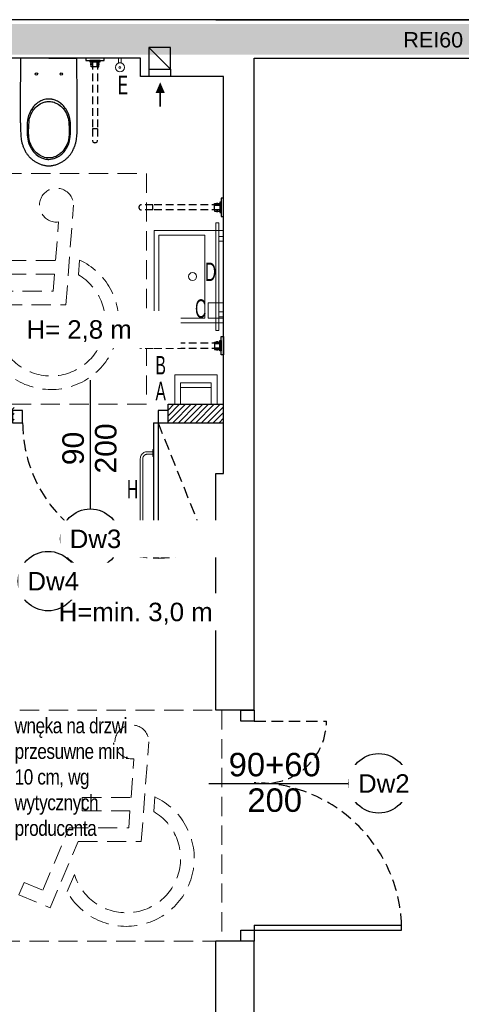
# Model space of a CAD drawing. Header units: millimetres. Extents: x -5941 to 19721, y -9230 to 6433.
# Tile 5 of 204: x -4500 to -4213, y -3821 to -3181. Entities that reach past the tile are written whole.
import ezdxf
from ezdxf import colors
from ezdxf.entities.mleader import LeaderData, LeaderLine
from ezdxf.enums import TextEntityAlignment as Align
from ezdxf.math import Vec2, Vec3

# ---------------------------------------------------------------- set-up
doc = ezdxf.new("R2010")
doc.units = ezdxf.units.MM
doc.linetypes.add('DASHED', pattern=[0.75, 0.5, -0.25])
doc.linetypes.add('HIDDEN', pattern=[0.375, 0.25, -0.125])
for name, color, linetype in [('A-KK-ODDYMIANIE', 11, 'Continuous'), ('A_drzwi', 3, 'Continuous'), ('A_hatch', 8, 'Continuous'), ('A_meble', 6, 'Continuous'), ('A_opis', 1, 'Continuous'), ('A_opis stolarki', 3, 'Continuous'), ('A_OPIS_PPOŻ', 1, 'Continuous'), ('A_SC_MUROWANA_DZIAŁOWA', 42, 'Continuous'), ('a_sciany nowe', 2, 'Continuous'), ('A_SUFITY OPIS', 1, 'Continuous')]:
    doc.layers.add(name, color=color, linetype=linetype)
for name, color, linetype, lineweight in [('A-wentyl', 1, 'Continuous', 30), ('A_meble łazienka i kuchnia', 6, 'Continuous', 20), ('Arbeitspunkt(DIN)', 7, 'Continuous', 25), ('opisy 1', 4, 'Continuous', 13)]:
    doc.layers.add(name, color=color, linetype=linetype, lineweight=lineweight)
doc.layers.add('GEB-BEZUG', color=2, linetype='Continuous', lineweight=25, true_color=0xffff00)
doc.layers.add('GEB-KONTUR-A', color=5, linetype='Continuous', true_color=0x0000ff)
doc.styles.add('dar-styl', font='arial.ttf')
doc.styles.get("Standard").update_dxf_attribs({"font": 'arial.ttf'})

# ---------------------------------------------------------------- blocks, each defined once
blk = doc.blocks.new('mw_niepelnosprawni_symbol_001')
at = {"color": 0, "linetype": 'DASHED', "lineweight": 0, "ltscale": 25}
for p, q in [((-75, 75), (-75, -75)), ((75, 75), (-75, 75)), ((75, -75), (75, 75)), ((-22.61, -10.31), (-27.54, 54.43)), ((-15.94, 18.36), (-17.86, 43.48)), ((-30.71, 9.14), (-31.43, 18.7)), ((15.76, 18.36), (-15.94, 18.36)), ((15.76, 18.36), (15.76, 9.54)), ((15.76, 9.54), (-15.27, 9.54)), ((-14.43, -1.49), (-15.27, 9.54)), ((24.24, -1.49), (-14.43, -1.49)), ((41.38, -41.96), (24.24, -1.49)), ((18.4, -10.31), (-22.61, -10.31)), ((36.68, -53.49), (18.4, -10.31)), ((25.58, -42.9), (20.83, -31.68)), ((53.59, -36.86), (41.38, -41.96)), ((57.03, -44.98), (53.59, -36.86)), ((57.03, -44.98), (36.68, -53.49)), ((-75, -75), (75, -75))]:
    blk.add_line(p, q, dxfattribs=at)
for centre, radius, start, end in [((-16.51, 54.43), 11.03, 262.9906, 180), ((-12.92, -21.34), 44.12, 114.81902, 330.75142), ((-12.92, -21.34), 35.29, 120.26809, 342.95907)]:
    blk.add_arc(centre, radius, start, end, dxfattribs=at)
blk = doc.blocks.new('uchwyt_wc')
at = {"layer": 'A_meble'}
for p, q in [((-6, 0), (6, 0)), ((-6, -1.5), (-6, 0)), ((6, 0), (6, -1.5)), ((6, -1.5), (-6, -1.5)), ((-3.337, -1.5), (3.337, -1.5)), ((-3.337, -2.417), (-3.337, -1.5)), ((3.337, -2.417), (-3.337, -2.417)), ((-2.737, -3.52), (-2.433, -3.52)), ((-2.737, -4.4), (-2.737, -3.52)), ((-2.433, -4.4), (-2.737, -4.4)), ((-2.433, -2.417), (-1.7, -2.417)), ((-2.433, -5.698), (-2.433, -2.417)), ((-2.433, -3.52), (-2.433, -4.4)), ((-1.7, -5.698), (-2.433, -5.698)), ((-1.7, -2.417), (-1.7, -5.698)), ((-1.7, -5.698), (1.7, -5.698)), ((-1.4, -5.698), (-1.4, -2.417)), ((1.4, -5.698), (1.4, -2.417)), ((2.434, -2.417), (1.7, -2.417)), ((1.7, -2.417), (1.7, -5.698)), ((1.7, -5.698), (2.434, -5.698)), ((2.434, -5.698), (2.434, -2.417)), ((2.737, -3.52), (2.434, -3.52)), ((2.434, -3.52), (2.434, -4.4)), ((2.434, -4.4), (2.737, -4.4)), ((2.737, -4.4), (2.737, -3.52)), ((3.337, -1.5), (3.337, -2.417))]:
    blk.add_line(p, q, dxfattribs=at)
at = {"layer": 'A_meble', "linetype": 'HIDDEN', "ltscale": 20}
for p, q in [((-1.7, -2.417), (-1.7, -45.9)), ((1.7, -2.417), (1.7, -45.9)), ((-1.7, -45.9), (1.7, -45.9)), ((-1.7, -45.9), (-1.7, -53.26703)), ((1.7, -45.9), (1.7, -53.267)), ((-1.67417, -53.5622), (-1.7, -53.267)), ((-1.59748, -53.84843), (-1.67417, -53.5622)), ((-1.47225, -54.11699), (-1.59748, -53.84843)), ((-1.30229, -54.35972), (-1.47225, -54.11699)), ((-1.09274, -54.56927), (-1.30229, -54.35972)), ((-0.85001, -54.73924), (-1.09274, -54.56927)), ((-0.58145, -54.86447), (-0.85001, -54.73924)), ((-0.29522, -54.94117), (-0.58145, -54.86447)), ((-0.00003, -54.967), (-0.29522, -54.94117)), ((0.29517, -54.94118), (-0.00003, -54.967)), ((0.58143, -54.86448), (0.29517, -54.94118)), ((0.84999, -54.73925), (0.58143, -54.86448)), ((1.09272, -54.56929), (0.84999, -54.73925)), ((1.30225, -54.35976), (1.09272, -54.56929)), ((1.47222, -54.11703), (1.30225, -54.35976)), ((1.59746, -53.84847), (1.47222, -54.11703)), ((1.67417, -53.56222), (1.59746, -53.84847)), ((1.69999, -53.267), (1.67417, -53.56222))]:
    blk.add_line(p, q, dxfattribs=at)
blk = doc.blocks.new('Einfügepunkt')
at = {"layer": 'GEB-BEZUG'}
for p, q in [((-0.7, -0.7), (0.7, 0.7)), ((-0.7, 0.7), (0.7, -0.7))]:
    blk.add_line(p, q, dxfattribs=at)
blk = doc.blocks.new('A$C38E57718')
at = {"layer": 'Arbeitspunkt(DIN)', "color": 0, "ltscale": 25}
for q in [(175, 530.4), (177.5, 532.9), (180, 530.4), (177.5, 527.9)]:
    blk.add_line((177.5, 530.4), q, dxfattribs=at)
at = {"layer": 'GEB-KONTUR-A', "color": 0, "ltscale": 25}
for q in [(2.5, 530.4), (352.5, 530.4)]:
    blk.add_line((177.5, 530.4), q, dxfattribs=at)
for centre in [(100, 430.4), (255, 430.4)]:
    blk.add_circle(centre, 7.5, dxfattribs=at)
for points, knots in [([(0, 125.5), (0, 139.8), (0, 148.1), (0, 154.8), (0, 157.9), (0, 160.7), (0, 163.6), (0.1, 169.9), (0.1, 176.3), (0.1, 182.6), (0.3, 266.4), (1.1, 446.6), (2.5, 530.4)], [136.635416, 136.635416, 136.635416, 136.635416, 150.143042, 150.143042, 150.143042, 156.42736, 156.42736, 156.42736, 170.243588, 170.243588, 170.243588, 352.757439, 352.757439, 352.757439, 352.757439]), ([(355, 125.5), (355, 145.7), (355, 158.9), (354.9, 172.4), (354.9, 178.4), (354.9, 184.4), (354.9, 191.2), (354.9, 193.5), (354.9, 195.9), (354.9, 198.4), (354.5, 399.5), (353.3, 481), (352.5, 530.4)], [-39.988679, -39.988679, -39.988679, -39.988679, -38.055534, -38.055534, -38.055534, -37.200606, -37.200606, -37.200606, -36.906879, -36.906879, -36.906879, -24.523519, -24.523519, -24.523519, -24.523519]), ([(177.5, 273.9), (174.9, 273.9), (173.3, 273.9), (170.9, 273.7), (170.2, 273.7), (169.4, 273.6), (168.6, 273.6), (156.5, 272.6), (144.6, 269.5), (133.3, 264.8), (124.7, 261.2), (116.5, 256.6), (108.9, 251.3), (95.8, 242), (84.2, 230.4), (74.8, 217.3), (61, 198.3), (51.4, 176.2), (46.2, 153.2), (39.9, 125.9), (39.6, 49.1), (45.2, 21.7), (48.7, 4.4), (54.5, -12.4), (62.7, -27.9), (66.8, -35.6), (71.5, -43), (76.8, -50), (81.2, -55.9), (86.2, -61.6), (91.3, -66.7), (101.4, -76.6), (112.4, -84.6), (124, -90.7), (132.8, -95.2), (141.8, -98.6), (150.8, -100.9), (155.2, -102), (159.7, -102.9), (164.2, -103.4), (165.4, -103.6), (166.7, -103.7), (168, -103.8), (168.8, -103.9), (169.6, -104), (170.4, -104), (171.2, -104.1), (171.8, -104.1), (172.5, -104.2), (173.9, -104.2), (175.2, -104.3), (177.5, -104.3)], [28.004394, 28.004394, 28.004394, 28.004394, 29.30293, 29.30293, 29.30293, 29.708106, 29.708106, 29.708106, 35.957168, 35.957168, 35.957168, 40.748496, 40.748496, 40.748496, 48.999006, 48.999006, 48.999006, 61.003951, 61.003951, 61.003951, 75.223725, 75.223725, 75.223725, 84.195471, 84.195471, 84.195471, 88.66493, 88.66493, 88.66493, 92.450229, 92.450229, 92.450229, 99.872486, 99.872486, 99.872486, 105.491598, 105.491598, 105.491598, 108.301154, 108.301154, 108.301154, 109.096432, 109.096432, 109.096432, 109.613684, 109.613684, 109.613684, 110.098037, 110.098037, 110.098037, 111.11071, 111.11071, 111.11071, 111.11071]), ([(177.5, -95.6), (174.7, -95.6), (173.5, -95.5), (171.7, -95.4), (170.8, -95.4), (169.8, -95.3), (168.8, -95.2), (156.7, -94.1), (144.4, -90.8), (132.3, -85.2), (121.3, -80.1), (110.7, -73), (100.9, -64.1), (96.4, -59.9), (92, -55.4), (87.9, -50.4), (81.6, -42.8), (76.1, -34.6), (71.4, -25.9), (61.1, -6.8), (54.6, 14.3), (52, 35.9), (49.2, 59.1), (50.9, 131), (57, 153.5), (61.4, 169.7), (68.1, 185.2), (77.1, 199.3), (83.1, 208.6), (90.1, 217.3), (98.1, 225), (107.9, 234.5), (119.1, 242.5), (131.5, 248.3), (138.8, 251.8), (146.5, 254.5), (154.4, 256.3), (158.3, 257.2), (162.3, 257.9), (166.3, 258.3), (167.7, 258.5), (169.1, 258.6), (170.5, 258.7), (171.4, 258.8), (172.2, 258.8), (172.9, 258.9), (174.4, 258.9), (175.7, 259), (177.5, 259)], [-103.361031, -103.361031, -103.361031, -103.361031, -102.153064, -102.153064, -102.153064, -101.528375, -101.528375, -101.528375, -93.878439, -93.878439, -93.878439, -86.883114, -86.883114, -86.883114, -83.612115, -83.612115, -83.612115, -78.557039, -78.557039, -78.557039, -67.467319, -67.467319, -67.467319, -55.592933, -55.592933, -55.592933, -47.056013, -47.056013, -47.056013, -41.373665, -41.373665, -41.373665, -34.377625, -34.377625, -34.377625, -30.214393, -30.214393, -30.214393, -28.132777, -28.132777, -28.132777, -27.409104, -27.409104, -27.409104, -26.969776, -26.969776, -26.969776, -26.051161, -26.051161, -26.051161, -26.051161]), ([(177.5, -104.3), (192.7, -104.3), (207.9, -100.9), (222, -94.9), (233.3, -90.1), (243.9, -83.6), (253.5, -75.8), (260.6, -70.1), (267.1, -63.6), (273, -56.5), (289.5, -37), (301.1, -13.2), (307.6, 11.8), (314.2, 37.4), (315.5, 112.5), (311.6, 138.6), (308.7, 157.8), (303, 176.7), (294.3, 194.1), (288.8, 205.1), (282.1, 215.5), (274.3, 225), (267.5, 233.2), (259.9, 240.7), (251.6, 247.2), (247.3, 250.6), (242.8, 253.6), (238.2, 256.4), (233.8, 259.1), (229.3, 261.5), (224.7, 263.5), (216, 267.4), (207.1, 270.2), (198.3, 271.9), (196.5, 272.3), (194.7, 272.6), (192.9, 272.8), (191.1, 273.1), (189.3, 273.3), (187.7, 273.5), (183.2, 273.9), (179.7, 273.9), (177.5, 273.9)], [27.869313, 27.869313, 27.869313, 27.869313, 41.575299, 41.575299, 41.575299, 52.635245, 52.635245, 52.635245, 60.846531, 60.846531, 60.846531, 83.793908, 83.793908, 83.793908, 107.299488, 107.299488, 107.299488, 124.629767, 124.629767, 124.629767, 135.606929, 135.606929, 135.606929, 145.142378, 145.142378, 145.142378, 150.002975, 150.002975, 150.002975, 154.620799, 154.620799, 154.620799, 163.457755, 163.457755, 163.457755, 165.242625, 165.242625, 165.242625, 167.08043, 167.08043, 167.08043, 172.29471, 172.29471, 172.29471, 172.29471]), ([(177.5, 259), (179.7, 259), (180.9, 258.9), (182.2, 258.9), (182.9, 258.8), (183.6, 258.8), (184.4, 258.7), (185.8, 258.6), (187.2, 258.5), (188.5, 258.4), (198, 257.3), (207.5, 254.9), (217, 251.2), (223.4, 248.6), (229.8, 245.4), (235.7, 241.6), (247.7, 234.2), (258.3, 224.7), (267.3, 213.8), (277.8, 201.2), (286, 186.8), (292.1, 171.5), (301.1, 148.6), (305.1, 123.7), (304.2, 50.8), (303.3, 28.7), (298.5, 6.8), (289.7, -13.4), (283.4, -27.9), (274.9, -41.6), (264.5, -53.5), (258.3, -60.5), (251.4, -66.9), (243.9, -72.5), (235.8, -78.5), (226.9, -83.6), (217.5, -87.5), (211, -90.1), (204.3, -92.2), (197.4, -93.6), (194, -94.2), (190.6, -94.8), (187.1, -95.1), (186, -95.2), (184.9, -95.3), (183.8, -95.4), (182.8, -95.4), (181.9, -95.5), (181.1, -95.5), (180, -95.6), (178.9, -95.6), (177.5, -95.6)], [-106.662909, -106.662909, -106.662909, -106.662909, -105.765178, -105.765178, -105.765178, -105.284451, -105.284451, -105.284451, -104.454433, -104.454433, -104.454433, -98.802572, -98.802572, -98.802572, -94.942827, -94.942827, -94.942827, -87.250993, -87.250993, -87.250993, -78.322759, -78.322759, -78.322759, -64.937868, -64.937868, -64.937868, -53.01013, -53.01013, -53.01013, -44.378776, -44.378776, -44.378776, -39.277967, -39.277967, -39.277967, -33.739841, -33.739841, -33.739841, -29.916854, -29.916854, -29.916854, -28.005361, -28.005361, -28.005361, -27.410755, -27.410755, -27.410755, -26.832864, -26.832864, -26.832864, -26.093867, -26.093867, -26.093867, -26.093867]), ([(0, 125.5), (0, 122.5), (0, 120.7), (0.1, 119), (0.1, 117.9), (0.1, 116.9), (0.1, 115.7), (0.1, 114.4), (0.2, 113.1), (0.2, 111.9), (0.5, 55), (1.1, 46.3), (2.1, 37.7), (2.8, 31.1), (3.8, 24.6), (4.9, 18.1), (6.1, 11.6), (7.5, 5.1), (9.2, -1.3), (10.9, -7.7), (12.8, -14), (15, -20.2), (17.2, -26.4), (19.6, -32.6), (22.4, -38.6), (25.2, -44.6), (28.2, -50.5), (31.6, -56.2), (34.9, -61.9), (38.5, -67.4), (42.5, -72.7), (46.4, -78.1), (50.6, -83.2), (55, -88.1), (59.5, -92.9), (64.2, -97.6), (69.2, -101.9), (74.1, -106.3), (79.3, -110.4), (84.8, -114.2), (90.2, -118), (95.8, -121.5), (101.6, -124.6), (107.4, -127.8), (113.4, -130.6), (119.5, -133.1), (125.7, -135.5), (131.9, -137.6), (138.3, -139.4), (144.7, -141.1), (151.2, -142.4), (157.7, -143.3), (161, -143.7), (164.2, -144.1), (167.4, -144.3), (169, -144.4), (170.7, -144.5), (172.3, -144.6), (172.9, -144.6), (173.6, -144.6), (174.2, -144.6), (175, -144.6), (175.8, -144.6), (177.5, -144.6)], [-332.189937, -332.189937, -332.189937, -332.189937, -329.218237, -329.218237, -329.218237, -327.146226, -327.146226, -327.146226, -325.016181, -325.016181, -325.016181, -310.461173, -310.461173, -310.461173, -299.344875, -299.344875, -299.344875, -288.179961, -288.179961, -288.179961, -276.990983, -276.990983, -276.990983, -265.824355, -265.824355, -265.824355, -254.649596, -254.649596, -254.649596, -243.397422, -243.397422, -243.397422, -232.139051, -232.139051, -232.139051, -220.947153, -220.947153, -220.947153, -209.75001, -209.75001, -209.75001, -198.530298, -198.530298, -198.530298, -187.308564, -187.308564, -187.308564, -176.091701, -176.091701, -176.091701, -164.862462, -164.862462, -164.862462, -159.345705, -159.345705, -159.345705, -156.587327, -156.587327, -156.587327, -155.463134, -155.463134, -155.463134, -153.828948, -153.828948, -153.828948, -153.828948]), ([(177.5, -144.6), (181, -144.6), (183.1, -144.6), (185.5, -144.4), (186.4, -144.4), (187.4, -144.3), (188.5, -144.2), (189.7, -144.1), (190.8, -144), (191.9, -143.9), (193.7, -143.7), (195.5, -143.5), (197.3, -143.3), (203.8, -142.4), (210.3, -141.1), (216.7, -139.4), (223.1, -137.6), (229.3, -135.5), (235.5, -133.1), (241.5, -130.6), (247.5, -127.8), (253.4, -124.6), (259.1, -121.5), (264.7, -118), (270.2, -114.2), (275.6, -110.4), (280.8, -106.4), (285.8, -101.9), (288.3, -99.8), (290.7, -97.5), (293.1, -95.2), (295.2, -93.1), (297.3, -91), (299.4, -88.7), (299.6, -88.5), (299.8, -88.3), (300, -88.1), (304.1, -83.6), (308.3, -78.5), (312.5, -72.7), (316.2, -67.7), (319.9, -62.2), (323.4, -56.2), (326.6, -50.8), (329.7, -44.9), (332.6, -38.6), (334.8, -33.9), (336.8, -28.8), (338.7, -23.9), (339.2, -22.7), (339.6, -21.4), (340, -20.2), (342.3, -13.9), (344.2, -7.6), (345.8, -1.3), (347.5, 5.2), (348.9, 11.7), (350.1, 18.1), (351.3, 24.7), (352.2, 31.3), (352.9, 37.7), (353.7, 44.9), (354.2, 52), (354.6, 58.8), (354.7, 60.5), (354.7, 62.2), (354.8, 111.9), (354.9, 116.4), (355, 120.1), (355, 125.5)], [-249.468063, -249.468063, -249.468063, -249.468063, -247.389424, -247.389424, -247.389424, -246.552522, -246.552522, -246.552522, -245.702741, -245.702741, -245.702741, -244.35302, -244.35302, -244.35302, -239.388605, -239.388605, -239.388605, -234.427585, -234.427585, -234.427585, -229.540403, -229.540403, -229.540403, -224.79559, -224.79559, -224.79559, -220.188204, -220.188204, -220.188204, -217.927696, -217.927696, -217.927696, -215.977622, -215.977622, -215.977622, -215.800489, -215.800489, -215.800489, -212.034758, -212.034758, -212.034758, -208.731053, -208.731053, -208.731053, -205.760278, -205.760278, -205.760278, -203.531859, -203.531859, -203.531859, -202.989756, -202.989756, -202.989756, -200.163456, -200.163456, -200.163456, -197.251602, -197.251602, -197.251602, -194.233435, -194.233435, -194.233435, -190.848719, -190.848719, -190.848719, -190.015237, -190.015237, -190.015237, -187.464004, -187.464004, -187.464004, -187.464004])]:
    blk.add_open_spline(points, degree=3, knots=knots, dxfattribs=at)
at = {"color": 0, "ltscale": 25}
blk.add_blockref('Einfügepunkt', (177.5, 530.4), dxfattribs=at)
blk = doc.blocks.new('*U110')
at = {"color": 0}
for p, q in [((0, -91.5), (-88, -91.5)), ((-88, -94.5), (-88, -91.5)), ((0, -94.5), (-88, -94.5)), ((0, -91.5), (0, -94.5))]:
    blk.add_line(p, q, dxfattribs=at)
for points in [[(8, -6.5), (8, 0), (0, 0), (0, -6.5)], [(8, -101), (8, -94.5), (0, -94.5), (0, -101)]]:
    blk.add_lwpolyline(points, close=True, dxfattribs=at)
at = {"color": 0, "linetype": 'DASHED', "ltscale": 15}
blk.add_arc((0, -94.5), 88, 90, 178.04636, dxfattribs=at)
at = {"layer": 'A_opis stolarki'}
blk.add_line((-56.09, -50.5), (27.54, -50.5), dxfattribs=at)
at = {"layer": 'A_opis stolarki', "ltscale": 0.5, "style": 'dar-styl', "text_generation_flag": 2}
blk.add_attdef('ODPORNOŚĆ_OGNIOWA', text='', height=15, rotation=270, dxfattribs=at).set_placement((52.16, -50.5), align=Align.TOP_CENTER)
at = {"layer": 'A_opis stolarki', "ltscale": 0.5, "style": 'dar-styl'}
blk.add_attdef('SYMBOL_DRZWI1', text='', height=14, dxfattribs=at).set_placement((-16.77, -50.5), align=Align.BOTTOM_CENTER)
blk.add_attdef('SYMBOL_DRZWI2', text='', height=14, dxfattribs=at).set_placement((-16.77, -53.5), align=Align.TOP_CENTER)

msp = doc.modelspace()

# ---------------------------------------------------------------- hatches: boundary and pattern name
at = {"layer": 'A_hatch'}
h = msp.add_hatch(dxfattribs=at)
h.set_pattern_fill('COMMON_BRICK', color=256)
h.set_pattern_definition([(45, (101924.3898, 1776.103), (-1.88090404, 1.88090404), [])])
h.paths.add_polyline_path([(-4812.967, -3954.089), (-4812.967, -3942.089), (-4722.967, -3942.089), (-4722.967, -3867.089), (-4530.968, -3867.089), (-4530.968, -3879.089), (-4710.967, -3879.089), (-4710.967, -3954.089)])
h.paths.add_polyline_path([(-4579.968, -3206.085), (-4579.968, -3443.085), (-4530.968, -3443.085), (-4530.968, -3506.085), (-4518.968, -3506.085), (-4518.968, -3443.085), (-4503.968, -3443.085), (-4503.968, -3431.085), (-4567.968, -3431.085), (-4567.968, -3309.085), (-4567.968, -3206.085)])
h.paths.add_polyline_path([(-4647.968, -3181.085), (-4647.968, -3206.085), (-4557.968, -3206.085), (-4557.968, -3181.085)])
h.paths.add_polyline_path([(-4403.968, -3443.085), (-4403.968, -3431.085), (-4367.968, -3431.085), (-4367.968, -3443.085)])

# ---------------------------------------------------------------- linework, layer by layer
at = {"layer": 'A-KK-ODDYMIANIE', "const_width": 20}
msp.add_lwpolyline([(-3847.968, -3193.87), (-4847.968, -3193.87)], dxfattribs=at)
at = {"layer": 'A-wentyl'}
for points in [[(-4416.459, -3213.167), (-4416.459, -3218.085)], [(-4402.459, -3213.167), (-4402.459, -3218.085)]]:
    msp.add_lwpolyline(points, dxfattribs=at)
msp.add_lwpolyline([(-4409.045, -3228.773, 6, 0, 0), (-4409.045, -3221.773, 0, 0, 0)], format="xyseb", dxfattribs=at)
at = {"layer": 'A-wentyl', "const_width": 1}
msp.add_lwpolyline([(-4409.045, -3237.681), (-4409.045, -3228.773)], dxfattribs=at)
at = {"layer": 'A_drzwi'}
for p, q in [((-4347.968, -3769.739), (-4347.968, -3773.006)), ((-4347.968, -3769.739), (-4252.127, -3769.739)), ((-4252.127, -3773.006), (-4252.127, -3769.739)), ((-4347.968, -3773.006), (-4252.127, -3773.006))]:
    msp.add_line(p, q, dxfattribs=at)
at = {"layer": 'A_drzwi', "linetype": 'DASHED', "ltscale": 15}
for points in [[(-4410.468, -3443.085), (-4377.728, -3525.126, -0.0810857), (-4410.468, -3531.085, 1.1925908)], [(-4347.968, -3637.165), (-4300.968, -3637.165, -0.4604843), (-4347.968, -3677.165, 0.3258823)]]:
    msp.add_lwpolyline(points, format="xyb", dxfattribs=at)
at = {"layer": 'A_drzwi'}
for points in [[(-4356.681, -3637.165), (-4356.681, -3630.085), (-4347.968, -3630.085), (-4347.968, -3637.165)], [(-4356.681, -3780.085), (-4356.681, -3773.006), (-4347.968, -3773.006), (-4347.968, -3780.085)]]:
    msp.add_lwpolyline(points, close=True, dxfattribs=at)
for centre in [(-4454.468, -3518.522), (-4267.03, -3677.587)]:
    msp.add_circle(centre, 19.347, dxfattribs=at)
at = {"layer": 'A_drzwi', "linetype": 'DASHED', "ltscale": 15}
msp.add_arc((-4347.968, -3773.006), 95.842, 1.953644, 90, dxfattribs=at)
at = {"layer": 'A_meble łazienka i kuchnia'}
for p, q in [((-4395.865, -3420.111), (-4375.865, -3420.111)), ((-4413.468, -3460.355), (-4413.468, -3465.215)), ((-4413.873, -3464.73), (-4413.828, -3464.703)), ((-4413.468, -3465.215), (-4413.468, -3508.955)), ((-4413.468, -3508.955), (-4413.468, -3513.815))]:
    msp.add_line(p, q, dxfattribs=at)
for points in [[(-4436.08, -3206.085), (-4434.352, -3206.085), (-4434.352, -3209.079), (-4436.08, -3209.079)], [(-4370.968, -3313.085), (-4372.968, -3313.085), (-4372.968, -3383.085), (-4370.968, -3383.085)], [(-4412.968, -3318.085), (-4412.968, -3378.085), (-4367.968, -3378.085), (-4367.968, -3318.085)], [(-4409.968, -3321.085), (-4409.968, -3375.085), (-4379.968, -3375.085), (-4379.968, -3321.085)], [(-4370.968, -3321.994), (-4367.968, -3321.994), (-4367.968, -3325.167), (-4370.968, -3325.167)], [(-4377.968, -3375.085), (-4367.968, -3375.085), (-4367.968, -3365.085), (-4377.968, -3365.085)], [(-4370.968, -3374.177), (-4367.968, -3374.177), (-4367.968, -3371.004), (-4370.968, -3371.004)], [(-4372.09, -3412.085), (-4399.641, -3412.085), (-4399.641, -3431.085), (-4372.09, -3431.085)], [(-4375.865, -3417.085), (-4395.865, -3417.085), (-4395.865, -3431.085), (-4375.865, -3431.085)]]:
    msp.add_lwpolyline(points, close=True, dxfattribs=at)
for points in [[(-4413.873, -3461.976), (-4417.545, -3461.976), (-4418.1, -3462.013), (-4418.672, -3462.126), (-4419.224, -3462.314), (-4419.746, -3462.572), (-4420.231, -3462.896), (-4420.67, -3463.28), (-4421.054, -3463.718), (-4421.378, -3464.203), (-4421.636, -3464.726), (-4421.823, -3465.278), (-4421.937, -3465.85), (-4421.973, -3466.405), (-4421.973, -3507.768), (-4421.937, -3508.323), (-4421.823, -3508.895), (-4421.636, -3509.447), (-4421.378, -3509.97), (-4421.054, -3510.454), (-4420.67, -3510.893), (-4420.231, -3511.277), (-4419.746, -3511.601), (-4419.224, -3511.859), (-4418.672, -3512.046), (-4418.1, -3512.16), (-4417.545, -3512.196), (-4413.873, -3512.196)], [(-4413.468, -3465.215), (-4413.873, -3464.972), (-4413.873, -3464.73), (-4413.873, -3463.596), (-4413.873, -3461.976), (-4413.873, -3460.598), (-4413.468, -3460.355)], [(-4413.873, -3463.596), (-4417.492, -3463.596), (-4417.888, -3463.622), (-4418.251, -3463.695), (-4418.602, -3463.814), (-4418.935, -3463.978), (-4419.243, -3464.184), (-4419.522, -3464.428), (-4419.766, -3464.707), (-4419.972, -3465.015), (-4420.136, -3465.347), (-4420.255, -3465.698), (-4420.327, -3466.062), (-4420.353, -3466.458), (-4420.353, -3507.715), (-4420.327, -3508.111), (-4420.255, -3508.475), (-4420.136, -3508.826), (-4419.972, -3509.158), (-4419.766, -3509.466), (-4419.522, -3509.745), (-4419.243, -3509.989), (-4418.935, -3510.195), (-4418.602, -3510.359), (-4418.251, -3510.478), (-4417.888, -3510.55), (-4417.492, -3510.576), (-4413.873, -3510.576)], [(-4413.468, -3508.955), (-4413.873, -3509.198), (-4413.873, -3510.576), (-4413.873, -3512.196), (-4413.873, -3513.572), (-4413.468, -3513.815)]]:
    msp.add_lwpolyline(points, dxfattribs=at)
for centre, radius in [((-4435.216, -3212.072), 2.993), ((-4435.216, -3212.072), 0.627), ((-4388.017, -3348.085), 2.654)]:
    msp.add_circle(centre, radius, dxfattribs=at)
at = {"layer": 'A_opis stolarki'}
msp.add_line((-4377.46, -3677.587), (-4286.377, -3677.587), dxfattribs=at)
at = {"layer": 'A_SC_MUROWANA_DZIAŁOWA'}
for p, q in [((-3887.968, -3181.085), (-4557.968, -3181.085)), ((-4416.459, -3199.167), (-4416.459, -3213.167)), ((-4402.459, -3199.167), (-4416.459, -3199.167)), ((-4416.459, -3199.167), (-4402.459, -3213.167)), ((-4402.459, -3213.167), (-4402.459, -3199.167)), ((-4421.968, -3206.085), (-4530.968, -3206.085)), ((-4416.459, -3213.167), (-4402.459, -3213.167)), ((-4416.459, -3218.085), (-4421.968, -3218.085)), ((-4367.968, -3218.085), (-4416.459, -3218.085)), ((-4372.968, -3476.085), (-4367.968, -3476.085)), ((-4347.968, -3630.085), (-4372.968, -3630.085)), ((-4347.968, -3780.085), (-4372.968, -3780.085))]:
    msp.add_line(p, q, dxfattribs=at)
for points in [[(-4372.968, -3181.085), (-3887.968, -3181.085)], [(-4421.968, -3218.085), (-4421.968, -3206.085)], [(-4347.968, -3630.085), (-4347.968, -3206.085), (-3891.968, -3206.085)], [(-4367.968, -3476.085), (-4367.968, -3218.085)], [(-4372.968, -3630.085), (-4372.968, -3476.085)], [(-4372.968, -3879.085), (-4372.968, -3780.085)], [(-4347.968, -4039.085), (-4347.968, -3780.085)]]:
    msp.add_lwpolyline(points, dxfattribs=at)
at = {"layer": 'a_sciany nowe'}
for p, q in [((-4403.968, -3443.085), (-4403.968, -3431.085)), ((-4367.968, -3443.085), (-4367.968, -3431.085))]:
    msp.add_line(p, q, dxfattribs=at)
for points in [[(-4403.968, -3431.085), (-4367.968, -3431.085)], [(-4403.968, -3443.085), (-4367.968, -3443.085)]]:
    msp.add_lwpolyline(points, dxfattribs=at)

# ---------------------------------------------------------------- block references
at = {"layer": 'A_drzwi', "rotation": 90.0000000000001}
msp.add_blockref('*U110', (-4504.968, -3443.085), dxfattribs=at).add_auto_attribs({'SYMBOL_DRZWI1': '90', 'SYMBOL_DRZWI2': '200'})
at = {"layer": 'A_hatch', "ltscale": 12, "xscale": -1}
for p in [(-4492.968, -3356.085), (-4443.968, -3705.085)]:
    msp.add_blockref('mw_niepelnosprawni_symbol_001', p, dxfattribs=at)
at = {"layer": 'A_meble łazienka i kuchnia', "xscale": 0.1036988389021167, "yscale": 0.1036988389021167, "zscale": 0.1036988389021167, "rotation": 360}
msp.add_blockref('A$C38E57718', (-4499.846, -3261.085), dxfattribs=at)
at = {"layer": 'A_meble łazienka i kuchnia', "xscale": -1}
for p, rotation in [((-4451.439, -3206.085), 359.9999999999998), ((-4367.968, -3303.085), 269.9999999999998)]:
    msp.add_blockref('uchwyt_wc', p, dxfattribs=dict(at, rotation=rotation))
at = {"layer": 'A_meble łazienka i kuchnia', "rotation": 270.0000000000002}
msp.add_blockref('uchwyt_wc', (-4367.968, -3393.085), dxfattribs=at)

# ---------------------------------------------------------------- texts
at = {"layer": 'A_opis stolarki', "ltscale": 0.5, "style": 'dar-styl'}
msp.add_attdef('90+60', text='', height=15.248, dxfattribs=at).set_placement((-4334.641, -3677.587), align=Align.BOTTOM_CENTER)
msp.add_attdef('200', text='', height=15.248, dxfattribs=at).set_placement((-4334.641, -3680.854), align=Align.TOP_CENTER)
at = {"layer": 'A_OPIS_PPOŻ', "insert": (-4231.56, -3194.216), "char_height": 10, "width": 66.52337, "attachment_point": 5, "style": 'dar-styl'}
msp.add_mtext('REI60', dxfattribs=at)
at = {"layer": 'opisy 1', "char_height": 12, "attachment_point": 7, "rotation": 0.000025}
for s, insert, width in [('{\\W0.6;\\T0.95;E}', (-4436.605, -3229.557), 16.23321), ('{\\W0.6;\\T0.95;D}', (-4379.968, -3351.016), 16.23321), ('{\\W0.6;\\T0.95;C}', (-4386.418, -3375.085), 16.23321), ('{\\W0.6;\\T0.95;B}', (-4412.085, -3411.743), 16.23321), ('\\pi28.77111;{\\W0.60000x;\\T0.95000;LODÓWKA}', (-4659.418, -3419.686), 108.15634), ('{\\W0.6;\\T0.95;A}', (-4412.085, -3428.502), 16.23321), ('{\\W0.6;\\T0.95;H}', (-4430.625, -3492.378), 16.23321)]:
    msp.add_mtext(s, dxfattribs=dict(at, insert=insert, width=width))

# ---------------------------------------------------------------- leaders
at = {"layer": 'A_opis'}
ml = msp.add_multileader_mtext('Standard', dxfattribs=at)
ml.set_content('{\\W0.8;\\T0.95;wnęka na drzwi\\Pprzesuwne min. \\P10 cm, wg \\Pwytycznych \\Pproducenta}', color=256)
ml.set_leader_properties()
ml.build(insert=Vec2(0, 0))
ctx = ml.context
ctx.base_point, ctx.char_height, ctx.plane_origin = Vec3(-4505.684, -3641.418), 10, Vec3(-4537.98, -3658.431)
notes = []
notes.append((ctx, [(0, (1, 1, 0), (-4513.684, -3641.418), (1, 0), 8, [(0, [(-4537.98, -3658.431)], 0, [])])]))
ctx.mtext.insert = Vec3(-4503.684, -3635.03)
for ctx, leaders in notes:
    for number, flags, end, landing, length, lines in leaders:
        leader = LeaderData()
        leader.index, (leader.has_last_leader_line, leader.has_dogleg_vector, leader.attachment_direction) = number, flags
        leader.last_leader_point, leader.dogleg_vector, leader.dogleg_length = Vec3(end), Vec3(landing), length
        for number, points, colour, breaks in lines:
            line = LeaderLine()
            line.index, line.vertices, line.color, line.breaks = number, Vec3.list(points), colors.encode_raw_color(colour), breaks
            leader.lines.append(line)
        ctx.leaders.append(leader)

# ---------------------------------------------------------------- next in the draw order: texts
at = {"layer": 'A_drzwi', "char_height": 12, "width": 94.26262, "attachment_point": 1, "bg_fill": 2}
for s, insert in [('Dw3', (-4467.878, -3512.606)), ('Dw2', (-4280.44, -3671.671))]:
    msp.add_mtext(s, dxfattribs=dict(at, insert=insert))
at = {"layer": 'A_SUFITY OPIS', "char_height": 12, "attachment_point": 1, "bg_fill": 2}
for s, insert, width in [('H= 2,8 m', (-4496.007, -3376.477), 94.26262), ('H=min. 3,0 m', (-4475.058, -3560.143), 106.6476)]:
    msp.add_mtext(s, dxfattribs=dict(at, insert=insert, width=width))

# ---------------------------------------------------------------- next in the draw order: linework, layer by layer
at = {"layer": 'A_drzwi'}
msp.add_circle((-4481.961, -3546.085), 19.347, dxfattribs=at)

# ---------------------------------------------------------------- next in the draw order: texts
at = {"layer": 'A_drzwi', "insert": (-4495.371, -3540.17), "char_height": 12, "width": 94.26262, "attachment_point": 1, "bg_fill": 2}
msp.add_mtext('Dw4', dxfattribs=at)

doc.saveas('drawing.dxf')
